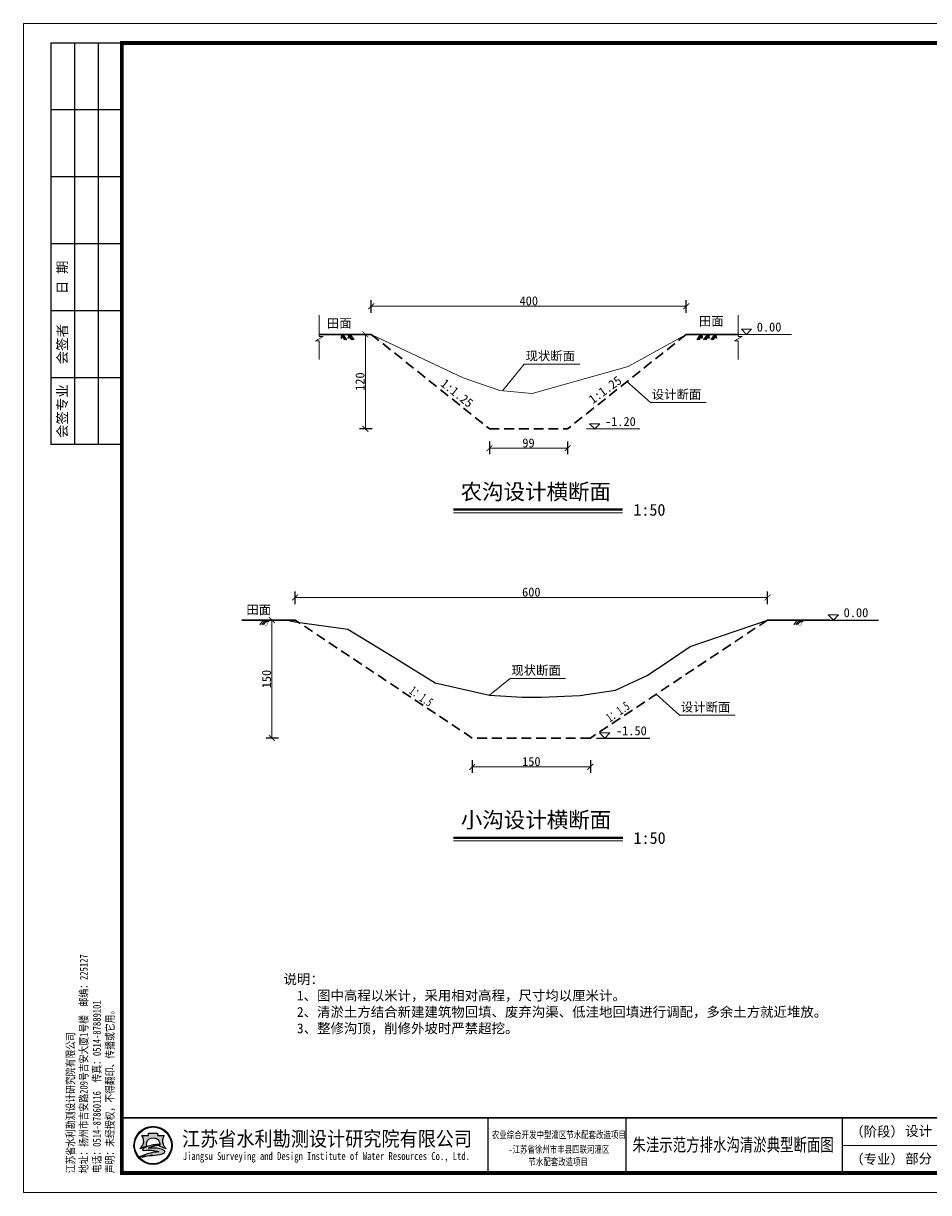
# Model space of a CAD drawing. Extents: x 464172 to 473094, y 3847158 to 3855433.
# Tile 88 of 98: x 470011 to 470240, y 3853184 to 3853481. Entities that reach past the tile are written whole.
import ezdxf
from ezdxf.enums import TextEntityAlignment as Align

# ---------------------------------------------------------------- set-up
doc = ezdxf.new("R2010")
doc.units = 0
doc.header["$PDMODE"] = 34
doc.header["$PDSIZE"] = 0.2
doc.linetypes.add('HIDDEN', pattern=[0.375, 0.25, -0.125])
doc.layers.get('0').update_dxf_attribs({"linetype": 'CONTINUOUS'})
doc.layers.get('Defpoints').update_dxf_attribs({"linetype": 'CONTINUOUS'})
for name, color, linetype, lineweight in [('0.09标注线', 3, 'CONTINUOUS', 9), ('0.13填充', 8, 'CONTINUOUS', 9), ('1粗线', 7, 'CONTINUOUS', 30), ('文字', 7, 'CONTINUOUS', 15), ('标注', 7, 'CONTINUOUS', 15), ('次要轮廓', 4, 'CONTINUOUS', 18), ('细实线', 3, 'CONTINUOUS', 20), ('细线', 7, 'CONTINUOUS', 15)]:
    doc.layers.add(name, color=color, linetype=linetype, lineweight=lineweight)
for name, color, linetype in [('THIN', 7, 'CONTINUOUS'), ('断面', 7, 'CONTINUOUS'), ('注释层', 130, 'CONTINUOUS')]:
    doc.layers.add(name, color=color, linetype=linetype)
doc.styles.add('-仿宋_GB2312', font='FangSong_GB2312.ttf')
doc.styles.add('LYJFS', font='times.ttf', dxfattribs={"width": 0.7})
doc.styles.add('仿宋', font='FangSong_GB2312.ttf', dxfattribs={"width": 0.8})
doc.styles.add('宋体', font='txt')
doc.dimstyles.new('副本 (2) STANDARD', dxfattribs={"dimscale": 0, "dimtxt": 3.5, "dimasz": 1.5, "dimexe": 1.5, "dimexo": 1.25, "dimgap": 0.2, "dimtad": 1, "dimdec": 1, "dimzin": 0, "dimdsep": 46, "dimtxsty": '-仿宋_GB2312', "dimblk": 'ARCHTICK', "dimcen": 0.09, "dimadec": 0, "dimazin": 0, "dimtfac": 1, "dimtdec": 1, "dimtix": 1, "dimtmove": 2, "dimatfit": 3, "dimfxl": 1.7, "dimfxlon": 1, "dimtolj": 1, "dimtzin": 0, "dimlwd": 9, "dimarcsym": 0})

# ---------------------------------------------------------------- blocks, each defined once
blk = doc.blocks.new('TK')
h = blk.add_hatch(color=152)
h.dxf.hatch_style = 1
h.paths.add_polyline_path([(37.76634519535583, 12, 1), (28.08865389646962, 12, 1)])
h.paths.add_polyline_path([(37.60348109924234, 12, 1), (28.2515179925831, 12, 1)], flags=16)
h = blk.add_hatch(color=152)
h.dxf.hatch_style = 1
edge = h.paths.add_edge_path()
edge.add_arc((34.80941884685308, 9.57513306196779), 1.461698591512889, 43.31770961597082, 70.37003522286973)
edge.add_arc((33.42980450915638, 5.707128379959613), 5.568375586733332, 70.37003522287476, 84.52854590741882)
edge.add_arc((32.84297213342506, -0.4193509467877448), 11.72289597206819, 84.5285459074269, 95.17746754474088)
edge.add_arc((32.98455917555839, 9.871856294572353), 1.831337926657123, 111.7965680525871, 130.9174013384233, ccw=False)
edge.add_arc((34.88031159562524, 5.13131362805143), 6.936886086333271, 98.84274785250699, 111.79656805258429, ccw=False)
edge.add_arc((35.94667124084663, -1.723120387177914), 13.873772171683, 95.21036804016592, 98.84274785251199, ccw=False)
edge.add_ellipse((32.92749954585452, 12.29239219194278), major_axis=(-1.773815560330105, 0), ratio=0.8776980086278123, start_angle=172.6538623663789, end_angle=176.9129867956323)
edge.add_arc((34.51986391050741, 1.961408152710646), 10.24870363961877, 88.99992913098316, 98.52267106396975)
edge.add_arc((34.12653419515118, 4.586133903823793), 7.594670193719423, 98.5226710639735, 116.8491039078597)
edge.add_arc((31.25213164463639, 10.26438648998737), 1.230336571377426, 116.8491039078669, 139.2900683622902)
edge.add_arc((30.4676556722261, 10.93937889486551), 0.1954369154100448, 139.2900683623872, 263.050638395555)
edge.add_arc((30.65080526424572, 12.44199033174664), 1.70916902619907, 263.0506383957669, 272.136251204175)
edge.add_arc((31.81845295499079, -18.86063964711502), 29.61523112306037, 88.46268833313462, 92.13625120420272, ccw=False)
edge.add_arc((32.47617160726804, 5.646726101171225), 5.099041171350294, 68.07113774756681, 88.46268833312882, ccw=False)
edge.add_arc((36.58583429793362, -10.91731876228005), 21.4080615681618, 95.91294384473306, 98.79521578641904)
edge.add_arc((35.21854840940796, -2.080308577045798), 12.46590188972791, 98.79521578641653, 117.8496747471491)
edge.add_arc((93.71745628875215, -228.4932874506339), 245.9934265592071, 104.7703900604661, 105.15790668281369, ccw=False)
edge.add_line((31.00239690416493, 9.371353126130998), (30.1988762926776, 9.045501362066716))
edge.add_arc((51.56004769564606, -88.12407086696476), 99.48982566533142, 100.90627282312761, 102.39834375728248, ccw=False)
edge.add_line((32.73627937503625, 9.568770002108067), (32.12568198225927, 9.380185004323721))
edge.add_arc((29.81630978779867, 37.97211086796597), 28.68503833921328, 274.6177604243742, 279.6944367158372)
edge.add_arc((33.87653895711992, 14.20489681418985), 4.573507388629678, 279.694436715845, 287.6119267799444)
edge.add_arc((34.76080719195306, 11.41934212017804), 1.650966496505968, 287.6119267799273, 311.5140981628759)
edge.add_arc((35.67269695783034, 10.38914913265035), 0.2751610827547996, 311.5140981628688, 403.3177096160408)
edge = h.paths.add_edge_path()
edge.add_arc((37.34861352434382, 13.13700107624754), 2.066422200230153, 138.9741968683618, 204.1180883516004, ccw=False)
edge.add_line((35.78967558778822, 14.49339822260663), (34.09257231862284, 14.49339822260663))
edge.add_line((34.09257231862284, 14.49339822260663), (34.09257231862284, 15.08006279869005))
edge.add_line((34.09257231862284, 15.08006279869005), (31.76242677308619, 15.08006279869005))
edge.add_line((31.76242677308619, 15.08006279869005), (31.76242677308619, 14.49339822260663))
edge.add_line((31.76242677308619, 14.49339822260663), (30.06532350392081, 14.49339822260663))
edge.add_arc((28.50638556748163, 13.13700107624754), 2.066422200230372, -24.118088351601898, 41.0258031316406, ccw=False)
edge.add_arc((26.96985351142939, 13.82490731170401), 3.749914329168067, 314.34412131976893, 335.8819116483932, ccw=False)
edge.add_arc((28.92445619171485, 14.17747440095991), 3.106664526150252, 282.3877277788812, 290.1465811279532)
edge.add_arc((25.86021252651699, 22.52986678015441), 12.00340818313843, 290.1465811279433, 296.6495194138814)
edge.add_ellipse((32.92749954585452, 12.29239219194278), major_axis=(-1.773815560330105, 0), ratio=0.8776980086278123, start_angle=176.9129867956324, end_angle=378.37473811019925, ccw=False)
edge.add_ellipse((32.92749954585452, 12.29239219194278), major_axis=(-1.773815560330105, 0), ratio=0.8776980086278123, start_angle=172.653862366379, end_angle=176.9129867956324, ccw=False)
edge.add_ellipse((32.92749954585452, 12.29239219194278), major_axis=(-1.773815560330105, 0), ratio=0.8776980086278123, start_angle=161.6252618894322, end_angle=172.653862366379, ccw=False)
edge.add_arc((39.99478656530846, 22.52986678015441), 12.00340818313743, 243.3504805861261, 249.853418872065)
edge.add_arc((36.93054290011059, 14.17747440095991), 3.106664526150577, 249.8534188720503, 257.61227222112)
edge.add_arc((38.88514558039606, 13.82490731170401), 3.74991432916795, 204.1180883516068, 225.6558786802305, ccw=False)
at = {"lineweight": 0}
for p, q in [((0, 0), (0, 297)), ((0, 297), (420, 297)), ((420, 297), (420, 0)), ((415, 12), (208, 12)), ((420, 0), (0, 0))]:
    blk.add_line(p, q, dxfattribs=at)
for p, q in [((25, 292), (7, 292)), ((7, 292), (7, 190)), ((13, 292), (13, 190)), ((19, 292), (19, 190)), ((25, 275), (7, 275)), ((25, 258), (7, 258)), ((25, 241), (7, 241)), ((25, 224), (7, 224)), ((25, 207), (7, 207)), ((25, 190), (7, 190)), ((118, 19), (118, 5)), ((153, 19), (153, 5)), ((208, 19), (208, 5)), ((234, 19), (234, 5)), ((253, 19), (253, 5)), ((272, 19), (272, 5)), ((291, 19), (291, 5)), ((310, 19), (310, 5)), ((329, 19), (329, 5)), ((348, 19), (348, 5)), ((366, 19), (366, 5)), ((383, 12), (383, 5))]:
    blk.add_line(p, q)
at = {"lineweight": 0, "const_width": 1}
blk.add_lwpolyline([(25, 292), (415, 292), (415, 5), (25, 5)], close=True, dxfattribs=at)
at = {"lineweight": 0, "const_width": 0.4}
blk.add_lwpolyline([(415, 19), (25, 19)], dxfattribs=at)
at = {"color": 152}
for points in [[(31.24412181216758, 11.80161767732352, -0.02838203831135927), (29.99446309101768, 11.26089254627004, -0.03386732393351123), (29.59091690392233, 11.14313846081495, 0.09425397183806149), (30.39241989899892, 12.29262248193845, 0.2921547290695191), (30.06532350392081, 14.49339822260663), (31.76242677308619, 14.49339822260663), (31.76242677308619, 15.08006279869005), (34.09257231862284, 15.08006279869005), (34.09257231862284, 14.49339822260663), (35.78967558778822, 14.49339822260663, 0.29215472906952), (35.46257919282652, 12.29262248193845, 0.09425397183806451), (36.2640821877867, 11.14313846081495, -0.03386732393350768), (35.86053600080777, 11.26089254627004, -0.02838203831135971), (34.61087727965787, 11.80161767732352)], [(34.69874112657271, 12.20855064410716, 0.04157472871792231), (33.0009984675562, 12.09693843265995, 0.08013502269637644), (30.6964595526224, 11.36209164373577, 0.09823132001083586), (30.31951032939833, 11.06684867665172, 0.599439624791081), (30.44400935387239, 10.74537776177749, 0.03966424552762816), (30.71451621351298, 10.73400916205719, -0.01603031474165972), (32.61296833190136, 10.7439319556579, -0.08921046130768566), (34.38043466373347, 10.37684270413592, 0.01257694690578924), (33.31247064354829, 10.23900867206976, 0.08333285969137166), (29.39506013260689, 8.941746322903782, -0.001690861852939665), (31.00239690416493, 9.371353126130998), (30.1988762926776, 9.045501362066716, -0.006510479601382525), (32.73627937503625, 9.568770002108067), (32.12568198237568, 9.380185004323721, 0.02215480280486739), (34.64668864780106, 9.696699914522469, 0.03456031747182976), (35.26033732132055, 9.845760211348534, 0.1046726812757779), (35.85507491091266, 10.18311053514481, 0.4234638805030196), (35.87289335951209, 10.57792154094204, 0.1185893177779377), (35.30046801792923, 10.95188049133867, 0.06185687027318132), (33.96074808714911, 11.25013348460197, 0.04649815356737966), (31.78508714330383, 11.25571519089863, -0.08362449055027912), (32.30456102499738, 11.57226833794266, -0.05658197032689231), (33.81395195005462, 11.9857476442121, -0.01585057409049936), (34.68675527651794, 12.09332510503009)]]:
    blk.add_lwpolyline(points, format="xyb", dxfattribs=at)
for radius in [4.838845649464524, 4.675981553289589]:
    blk.add_circle((32.92749954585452, 12), radius, dxfattribs=at)
blk.add_arc((34.88031159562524, 5.13131362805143), 6.936886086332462, 98.84274785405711, 111.7965680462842, dxfattribs=at)
for start_param, end_param in [(2.820892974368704, 6.603884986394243), (3.013378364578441, 3.087714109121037)]:
    blk.add_ellipse((32.92749954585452, 12.29239219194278), major_axis=(-1.773815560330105, 0), ratio=0.8776980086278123, start_param=start_param, end_param=end_param, dxfattribs=at)
at = {"style": '宋体'}
for s, height, width, p in [('江苏省水利勘测设计研究院有限公司', 3.75, 0.9, (77.12731924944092, 13.75084589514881)), ('农业综合开发中型灌区节水配套改造项目', 1.8, 0.75, (136, 14.74047347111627)), ('-江苏省徐州市丰县四联河灌区', 1.8, 0.75, (136, 11.02926161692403)), ('Jiangsu Surveying and Design Institute of Water Resources Co., Ltd.', 2, 0.8, (76.9551912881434, 9.01340379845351)), ('节水配套改造项目', 1.8, 0.75, (135.8399052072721, 7.880905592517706))]:
    blk.add_text(s, height=height, dxfattribs=dict(at, width=width)).set_placement(p, align=Align.MIDDLE)
at = {"style": 'LYJFS'}
for s, p in [('（阶段）', (216.8339300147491, 15.5)), ('（专业）', (216.8339300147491, 8.5))]:
    blk.add_text(s, height=2.5, dxfattribs=at).set_placement(p, align=Align.MIDDLE_CENTER)
at = {"style": '仿宋'}
blk.add_text('2018.05', height=2.5, dxfattribs=at).set_placement((357, 8.5), align=Align.MIDDLE)
at = {"rotation": 90}
for s, insert, char_height, attachment_point, style in [('日 期', (10, 232.5), 2.5, 5, '宋体'), ('会签者', (10, 215.5), 2.5, 5, '宋体'), ('会签专业', (10, 198.5), 2.5, 5, '宋体'), ('江苏省水利勘测设计研究院有限公司\\P地址：扬州市吉安路209号吉安大厦1号楼  邮编：225127\\P电话：0514-87860116  传真：0514-87889101\\P声明：未经授权，不得翻印、传播或它用。', (23.29513194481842, 4.918324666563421), 2, 7, '仿宋')]:
    blk.add_mtext(s, dxfattribs=dict(at, insert=insert, char_height=char_height, attachment_point=attachment_point, style=style))
at = {"char_height": 2.5, "attachment_point": 5, "style": '宋体'}
for s, insert in [('设计', (227.4021536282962, 15.5)), ('批 准', (243.5, 15.5)), ('核 定', (262.4375, 15.47222222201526)), ('审 查', (281.4305555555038, 15.47328627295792)), ('校 核', (300.4652777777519, 15.54328155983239)), ('设 计', (319.4722222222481, 15.59333057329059)), ('制 图', (338.4166666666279, 15.4779241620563)), ('日 期', (357, 15.5)), ('甲级设计证书编号A132012666', (390.5, 15.5)), ('部分', (227.4021536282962, 8.5)), ('图 号', (374.5, 8.5))]:
    blk.add_mtext(s, dxfattribs=dict(at, insert=insert))
blk = doc.blocks.new('_ARCHTICK')
at = {"color": 0, "linetype": 'ByBlock', "const_width": 0.15}
blk.add_lwpolyline([(-0.5, -0.5), (0.5, 0.5)], dxfattribs=at)
blk = doc.blocks.new('*D44')
at = {"layer": '0.09标注线', "color": 0, "lineweight": -2}
for p, q in [((470098.9141794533, 3853407.795570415), (470098.9141794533, 3853410.995570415)), ((470178.9141794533, 3853407.795570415), (470178.9141794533, 3853410.995570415))]:
    blk.add_line(p, q, dxfattribs=at)
at = {"layer": '0.09标注线', "color": 0, "lineweight": 9}
blk.add_line((470098.9141794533, 3853409.495570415), (470178.9141794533, 3853409.495570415), dxfattribs=at)
at = {"layer": 'Defpoints', "color": 0, "lineweight": -3}
for p in [(470178.9141794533, 3853409.495570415), (470098.9141794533, 3853402.344539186), (470178.9141794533, 3853402.344539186)]:
    blk.add_point(p, dxfattribs=at)
at = {"layer": '0.09标注线', "color": 0, "lineweight": 9, "xscale": 1.5, "yscale": 1.5, "zscale": 1.5, "rotation": 180}
blk.add_blockref('_ARCHTICK', (470098.9141794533, 3853409.495570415), dxfattribs=at)
at = {"layer": '0.09标注线', "color": 0, "lineweight": 9, "xscale": 1.5, "yscale": 1.5, "zscale": 1.5}
blk.add_blockref('_ARCHTICK', (470178.9141794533, 3853409.495570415), dxfattribs=at)
at = {"layer": '0.09标注线', "color": 0, "lineweight": 13, "insert": (470138.9141794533, 3853410.845570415), "char_height": 2.3, "attachment_point": 5, "style": '-仿宋_GB2312'}
blk.add_mtext('\\A1;400', dxfattribs=at)
blk = doc.blocks.new('*D45')
at = {"layer": '0.09标注线', "color": 0, "lineweight": -2}
for p, q in [((470128.9141794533, 3853375.110453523), (470128.9141794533, 3853371.910453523)), ((470148.7702339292, 3853375.110453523), (470148.7702339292, 3853371.910453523))]:
    blk.add_line(p, q, dxfattribs=at)
at = {"layer": '0.09标注线', "color": 0, "lineweight": 9}
blk.add_line((470128.9141794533, 3853373.410453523), (470148.7702339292, 3853373.410453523), dxfattribs=at)
at = {"layer": 'Defpoints', "color": 0, "lineweight": -3}
for p in [(470128.9141794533, 3853378.344539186), (470148.7702339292, 3853378.344539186), (470148.7702339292, 3853373.410453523)]:
    blk.add_point(p, dxfattribs=at)
at = {"layer": '0.09标注线', "color": 0, "lineweight": 9, "xscale": 1.5, "yscale": 1.5, "zscale": 1.5, "rotation": 180}
blk.add_blockref('_ARCHTICK', (470128.9141794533, 3853373.410453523), dxfattribs=at)
at = {"layer": '0.09标注线', "color": 0, "lineweight": 9, "xscale": 1.5, "yscale": 1.5, "zscale": 1.5}
blk.add_blockref('_ARCHTICK', (470148.7702339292, 3853373.410453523), dxfattribs=at)
at = {"layer": '0.09标注线', "color": 0, "lineweight": 13, "insert": (470138.8422066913, 3853374.760453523), "char_height": 2.3, "attachment_point": 5, "style": '-仿宋_GB2312'}
blk.add_mtext('\\A1;99', dxfattribs=at)
blk = doc.blocks.new('*D43')
at = {"layer": '0.09标注线', "color": 0, "lineweight": -2}
for p, q in [((470097.6641794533, 3853402.344539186), (470095.9075860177, 3853402.344539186)), ((470099.1075860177, 3853378.344539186), (470095.9075860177, 3853378.344539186))]:
    blk.add_line(p, q, dxfattribs=at)
at = {"layer": '0.09标注线', "color": 0, "lineweight": 9}
blk.add_line((470097.4075860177, 3853402.344539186), (470097.4075860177, 3853378.344539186), dxfattribs=at)
at = {"layer": 'Defpoints', "color": 0, "lineweight": -3}
for p in [(470098.9141794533, 3853402.344539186), (470097.4075860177, 3853378.344539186), (470134.9141794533, 3853378.344539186)]:
    blk.add_point(p, dxfattribs=at)
at = {"layer": '0.09标注线', "color": 0, "lineweight": 9, "xscale": 1.5, "yscale": 1.5, "zscale": 1.5}
for p, rotation in [((470097.4075860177, 3853402.344539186), 90), ((470097.4075860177, 3853378.344539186), 270)]:
    blk.add_blockref('_ARCHTICK', p, dxfattribs=dict(at, rotation=rotation))
at = {"layer": '0.09标注线', "color": 0, "lineweight": 13, "insert": (470096.0575860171, 3853390.344539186), "char_height": 2.3, "attachment_point": 5, "rotation": 90, "style": '-仿宋_GB2312'}
blk.add_mtext('\\A1;120', dxfattribs=at)
blk = doc.blocks.new('*D51')
at = {"layer": '0.09标注线', "color": 0, "lineweight": -2}
for p, q in [((470075.370102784, 3853329.792513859), (470072.170102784, 3853329.792513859)), ((470075.370102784, 3853299.79251386), (470072.170102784, 3853299.79251386))]:
    blk.add_line(p, q, dxfattribs=at)
at = {"layer": '0.09标注线', "color": 0, "lineweight": 9}
blk.add_line((470073.670102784, 3853299.79251386), (470073.670102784, 3853329.792513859), dxfattribs=at)
at = {"layer": 'Defpoints', "color": 0, "lineweight": -3}
for p in [(470073.670102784, 3853329.792513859), (470079.5585869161, 3853329.792513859), (470124.5585869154, 3853299.79251386)]:
    blk.add_point(p, dxfattribs=at)
at = {"layer": '0.09标注线', "color": 0, "lineweight": 9, "xscale": 1.5, "yscale": 1.5, "zscale": 1.5}
for p, rotation in [((470073.670102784, 3853329.792513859), 90), ((470073.670102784, 3853299.79251386), 270)]:
    blk.add_blockref('_ARCHTICK', p, dxfattribs=dict(at, rotation=rotation))
at = {"layer": '0.09标注线', "color": 0, "lineweight": 13, "insert": (470072.3201027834, 3853314.792513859), "char_height": 2.3, "attachment_point": 5, "rotation": 90, "style": '-仿宋_GB2312'}
blk.add_mtext('\\A1;150', dxfattribs=at)
blk = doc.blocks.new('*D52')
at = {"layer": '0.09标注线', "color": 0, "lineweight": -2}
for p, q in [((470124.5585869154, 3853294.176146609), (470124.5585869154, 3853290.976146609)), ((470154.5585869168, 3853294.176146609), (470154.5585869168, 3853290.976146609))]:
    blk.add_line(p, q, dxfattribs=at)
at = {"layer": '0.09标注线', "color": 0, "lineweight": 9}
blk.add_line((470124.5585869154, 3853292.476146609), (470154.5585869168, 3853292.476146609), dxfattribs=at)
at = {"layer": 'Defpoints', "color": 0, "lineweight": -3}
for p in [(470124.5585869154, 3853299.79251386), (470154.5585869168, 3853299.79251386), (470154.5585869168, 3853292.476146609)]:
    blk.add_point(p, dxfattribs=at)
at = {"layer": '0.09标注线', "color": 0, "lineweight": 9, "xscale": 1.5, "yscale": 1.5, "zscale": 1.5, "rotation": 180}
blk.add_blockref('_ARCHTICK', (470124.5585869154, 3853292.476146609), dxfattribs=at)
at = {"layer": '0.09标注线', "color": 0, "lineweight": 9, "xscale": 1.5, "yscale": 1.5, "zscale": 1.5}
blk.add_blockref('_ARCHTICK', (470154.5585869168, 3853292.476146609), dxfattribs=at)
at = {"layer": '0.09标注线', "color": 0, "lineweight": 13, "insert": (470139.5585869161, 3853293.826146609), "char_height": 2.3, "attachment_point": 5, "style": '-仿宋_GB2312'}
blk.add_mtext('\\A1;150', dxfattribs=at)
blk = doc.blocks.new('*D53')
at = {"layer": '0.09标注线', "color": 0, "lineweight": -2}
for p, q in [((470079.5585869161, 3853333.81027236), (470079.5585869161, 3853337.01027236)), ((470199.5585869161, 3853333.81027236), (470199.5585869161, 3853337.01027236))]:
    blk.add_line(p, q, dxfattribs=at)
at = {"layer": '0.09标注线', "color": 0, "lineweight": 9}
blk.add_line((470079.5585869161, 3853335.51027236), (470199.5585869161, 3853335.51027236), dxfattribs=at)
at = {"layer": 'Defpoints', "color": 0, "lineweight": -3}
for p in [(470199.5585869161, 3853335.51027236), (470079.5585869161, 3853329.792513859), (470199.5585869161, 3853329.792513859)]:
    blk.add_point(p, dxfattribs=at)
at = {"layer": '0.09标注线', "color": 0, "lineweight": 9, "xscale": 1.5, "yscale": 1.5, "zscale": 1.5, "rotation": 180}
blk.add_blockref('_ARCHTICK', (470079.5585869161, 3853335.51027236), dxfattribs=at)
at = {"layer": '0.09标注线', "color": 0, "lineweight": 9, "xscale": 1.5, "yscale": 1.5, "zscale": 1.5}
blk.add_blockref('_ARCHTICK', (470199.5585869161, 3853335.51027236), dxfattribs=at)
at = {"layer": '0.09标注线', "color": 0, "lineweight": 13, "insert": (470139.5585869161, 3853336.86027236), "char_height": 2.3, "attachment_point": 5, "style": '-仿宋_GB2312'}
blk.add_mtext('\\A1;600', dxfattribs=at)

msp = doc.modelspace()

# ---------------------------------------------------------------- hatches: boundary and pattern name
at = {"layer": '次要轮廓'}
for points in [[(470072.4026523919, 3853329.790197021), (470072.2681073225, 3853329.337397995), (470072.7213574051, 3853329.359190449), (470073.1384963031, 3853329.806164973)], [(470208.0425399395, 3853329.790197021), (470207.90799487, 3853329.337397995), (470208.3612449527, 3853329.359190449), (470208.7783838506, 3853329.806164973)]]:
    msp.add_hatch(color=0, dxfattribs=at).paths.add_polyline_path(points)

# ---------------------------------------------------------------- linework, layer by layer
at = {"lineweight": 30}
for p, q in [((470098.9141794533, 3853402.344539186), (470085.7020875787, 3853402.344539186)), ((470178.9141794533, 3853402.344539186), (470192.126271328, 3853402.344539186)), ((470079.5585869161, 3853329.792513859), (470066.0676128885, 3853329.792513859)), ((470215.3753889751, 3853329.792513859), (470199.5585869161, 3853329.792513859)), ((470124.5585869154, 3853299.79251386), (470124.5585869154, 3853299.79251386))]:
    msp.add_line(p, q, dxfattribs=at)
at = {"lineweight": 15}
for p, q in [((470098.9141794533, 3853402.344539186), (470122.2084729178, 3853391.289464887)), ((470131.5859433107, 3853388.091076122), (470122.2084729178, 3853391.289464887)), ((470139.7767579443, 3853387.290341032), (470131.5859433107, 3853388.091076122))]:
    msp.add_line(p, q, dxfattribs=at)
msp.add_lwpolyline([(470178.9141794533, 3853402.344539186), (470164.1848375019, 3853394.179527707), (470139.7767579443, 3853387.290341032), (470164.1848375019, 3853394.179527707)], dxfattribs=at)
msp.add_lwpolyline([(470077.5110774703, 3853329.79251386), (470079.4537230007, 3853329.364970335), (470092.9906769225, 3853327.472657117), (470104.1728744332, 3853320.607089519), (470115.0986266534, 3853313.796285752), (470128.9209179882, 3853310.709431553), (470137.2532350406, 3853310.184016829), (470142.1209115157, 3853310.154548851), (470151.9140987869, 3853310.601068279), (470160.9505117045, 3853311.996134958), (470168.9837339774, 3853315.673362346), (470174.8694611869, 3853319.64128775), (470179.8751515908, 3853323.098310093), (470199.5585869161, 3853329.792513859), (470203.6523707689, 3853329.792513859), (470203.6523707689, 3853329.792513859), (470203.6523707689, 3853329.792513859), (470203.6523707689, 3853329.792513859)])
at = {"layer": '0.09标注线'}
for p, q in [((470085.7020760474, 3853407.183352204), (470085.7020888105, 3853401.827635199)), ((470192.1262597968, 3853407.183352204), (470192.1262725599, 3853401.827635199)), ((470086.7020888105, 3853401.827635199), (470084.7020888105, 3853400.673304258)), ((470085.7020888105, 3853400.673304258), (470084.7020888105, 3853400.673304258)), ((470085.702086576, 3853395.943612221), (470085.7020888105, 3853400.673304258)), ((470085.7020888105, 3853401.827635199), (470086.7020888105, 3853401.827635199)), ((470193.1262725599, 3853401.827635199), (470191.1262725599, 3853400.673304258)), ((470192.1262725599, 3853400.673304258), (470191.1262725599, 3853400.673304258)), ((470192.1262703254, 3853395.943612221), (470192.1262725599, 3853400.673304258)), ((470192.1262725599, 3853401.827635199), (470193.1262725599, 3853401.827635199))]:
    msp.add_line(p, q, dxfattribs=at)
at = {"layer": '0.13填充', "color": 7, "lineweight": 40, "ltscale": 0.005}
for p, q in [((470119.7722098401, 3853357.868482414), (470162.7182465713, 3853357.868482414)), ((470119.8237454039, 3853274.501758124), (470162.7697821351, 3853274.501758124))]:
    msp.add_line(p, q, dxfattribs=at)
at = {"layer": '0.13填充', "color": 7, "ltscale": 0.005}
for p, q in [((470119.7722098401, 3853357.025631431), (470162.7182465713, 3853357.025631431)), ((470119.8237454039, 3853273.658907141), (470162.7697821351, 3853273.658907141))]:
    msp.add_line(p, q, dxfattribs=at)
at = {"layer": '1粗线', "linetype": 'HIDDEN', "lineweight": 30, "ltscale": 10}
for p, q in [((470098.9141794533, 3853402.344539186), (470128.9141794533, 3853378.344539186)), ((470178.9141794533, 3853402.344539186), (470148.7702339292, 3853378.344539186)), ((470128.9141794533, 3853378.344539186), (470148.9141794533, 3853378.344539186)), ((470124.5585869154, 3853299.79251386), (470079.5585869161, 3853329.792513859)), ((470199.5585869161, 3853329.792513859), (470154.5585869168, 3853299.79251386)), ((470154.5585869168, 3853299.79251386), (470124.5585869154, 3853299.79251386))]:
    msp.add_line(p, q, dxfattribs=at)
at = {"layer": 'THIN', "lineweight": 13}
for p, q in [((470192.126271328, 3853402.344539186), (470205.6526852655, 3853402.344539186)), ((470153.5769653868, 3853378.344539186), (470167.1033793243, 3853378.344539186))]:
    msp.add_line(p, q, dxfattribs=at)
at = {"layer": 'THIN'}
for p, q in [((470214.1956908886, 3853329.792513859), (470227.7221048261, 3853329.792513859)), ((470156.110595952, 3853299.79251386), (470169.6370098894, 3853299.79251386))]:
    msp.add_line(p, q, dxfattribs=at)
at = {"layer": '标注', "color": 0, "lineweight": 13}
for p, q in [((470132.2558291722, 3853388.025587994), (470137.7538779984, 3853394.786028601)), ((470137.7538779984, 3853394.786028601), (470151.8574338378, 3853394.786028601)), ((470163.8422066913, 3853390.344539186), (470169.8302720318, 3853385.039759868)), ((470169.8302720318, 3853385.039759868), (470183.9338278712, 3853385.039759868)), ((470128.9209179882, 3853310.709431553), (470134.171374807, 3853314.937224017)), ((470134.171374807, 3853314.937224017), (470148.2749306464, 3853314.937224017)), ((470171.242387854, 3853310.915047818), (470177.2304531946, 3853305.610268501)), ((470177.2304531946, 3853305.610268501), (470191.334009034, 3853305.610268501))]:
    msp.add_line(p, q, dxfattribs=at)
at = {"layer": '次要轮廓', "color": 0}
for p, q in [((470070.6180945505, 3853328.537243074), (470071.4812693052, 3853329.792513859)), ((470071.0787860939, 3853328.547240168), (470071.9350864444, 3853329.792513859)), ((470071.5394776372, 3853328.557237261), (470072.3889035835, 3853329.792513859)), ((470206.2579820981, 3853328.537243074), (470207.1211568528, 3853329.792513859)), ((470206.7186736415, 3853328.547240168), (470207.574973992, 3853329.792513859)), ((470207.1793651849, 3853328.557237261), (470208.028791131, 3853329.792513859))]:
    msp.add_line(p, q, dxfattribs=at)
at = {"layer": '次要轮廓', "color": 0, "const_width": 0.08064}
for points in [[(470072.6279727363, 3853329.518559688), (470072.5210035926, 3853329.379516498), (470072.4519087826, 3853329.269431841), (470072.4146851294, 3853329.184324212), (470072.4033294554, 3853329.120212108), (470072.4118385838, 3853329.073114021), (470072.4342093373, 3853329.039048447), (470072.4644385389, 3853329.014033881), (470072.4965230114, 3853328.994088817), (470072.5254894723, 3853328.975853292), (470072.5504842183, 3853328.958453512), (470072.5716834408, 3853328.941637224), (470072.5892633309, 3853328.925152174), (470072.6034000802, 3853328.908746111), (470072.6142698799, 3853328.892166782), (470072.6220489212, 3853328.875161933), (470072.6269133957, 3853328.857479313), (470072.6289956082, 3853328.838909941), (470072.6282523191, 3853328.819417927), (470072.6245964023, 3853328.799010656), (470072.6179407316, 3853328.77769551), (470072.6081981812, 3853328.755479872), (470072.5952816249, 3853328.732371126), (470072.5791039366, 3853328.708376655), (470072.5595779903, 3853328.683503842), (470072.5366726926, 3853328.657815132), (470072.5105810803, 3853328.631593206), (470072.4815522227, 3853328.60517581), (470072.4498351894, 3853328.578900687), (470072.4156790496, 3853328.553105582), (470072.3793328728, 3853328.528128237), (470072.3410457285, 3853328.504306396), (470072.301066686, 3853328.481977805), (470072.2595730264, 3853328.461521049), (470072.2164548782, 3853328.443478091), (470072.1715305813, 3853328.428431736), (470072.1246184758, 3853328.416964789), (470072.0755369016, 3853328.409660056), (470072.024104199, 3853328.407100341), (470071.9701387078, 3853328.409868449), (470071.9134587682, 3853328.418547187)], [(470208.2678602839, 3853329.518559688), (470208.1608911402, 3853329.379516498), (470208.0917963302, 3853329.269431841), (470208.0545726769, 3853329.184324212), (470208.043217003, 3853329.120212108), (470208.0517261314, 3853329.073114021), (470208.0740968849, 3853329.039048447), (470208.1043260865, 3853329.014033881), (470208.1364105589, 3853328.994088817), (470208.1653770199, 3853328.975853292), (470208.1903717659, 3853328.958453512), (470208.2115709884, 3853328.941637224), (470208.2291508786, 3853328.925152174), (470208.2432876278, 3853328.908746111), (470208.2541574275, 3853328.892166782), (470208.2619364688, 3853328.875161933), (470208.2668009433, 3853328.857479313), (470208.2688831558, 3853328.838909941), (470208.2681398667, 3853328.819417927), (470208.2644839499, 3853328.799010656), (470208.2578282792, 3853328.77769551), (470208.2480857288, 3853328.755479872), (470208.2351691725, 3853328.732371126), (470208.2189914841, 3853328.708376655), (470208.1994655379, 3853328.683503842), (470208.1765602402, 3853328.657815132), (470208.1504686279, 3853328.631593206), (470208.1214397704, 3853328.60517581), (470208.089722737, 3853328.578900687), (470208.0555665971, 3853328.553105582), (470208.0192204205, 3853328.528128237), (470207.9809332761, 3853328.504306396), (470207.9409542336, 3853328.481977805), (470207.899460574, 3853328.461521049), (470207.8563424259, 3853328.443478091), (470207.811418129, 3853328.428431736), (470207.7645060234, 3853328.416964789), (470207.7154244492, 3853328.409660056), (470207.6639917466, 3853328.407100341), (470207.6100262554, 3853328.409868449), (470207.5533463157, 3853328.418547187)]]:
    msp.add_lwpolyline(points, dxfattribs=at)
at = {"layer": '次要轮廓', "color": 0}
for points in [[(470072.2681073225, 3853329.323746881), (470072.7213574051, 3853329.345539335), (470073.1384963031, 3853329.792513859)], [(470207.90799487, 3853329.323746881), (470208.3612449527, 3853329.345539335), (470208.7783838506, 3853329.792513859)]]:
    msp.add_lwpolyline(points, dxfattribs=at)
at = {"layer": '细实线', "lineweight": 5}
for p, q in [((470091.3488745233, 3853402.047619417), (470091.1475621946, 3853401.371002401)), ((470091.148717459, 3853402.344539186), (470092.0650003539, 3853400.938352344)), ((470091.5068265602, 3853401.813308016), (470091.3579342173, 3853401.293085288)), ((470091.4718172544, 3853402.344539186), (470092.3757221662, 3853400.944243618)), ((470091.7845033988, 3853402.344539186), (470092.7005792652, 3853400.985601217)), ((470093.170010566, 3853402.047619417), (470092.9686982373, 3853401.371002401)), ((470092.9698535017, 3853402.344539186), (470093.8861363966, 3853400.938352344)), ((470093.3279626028, 3853401.813308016), (470093.17907026, 3853401.293085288)), ((470093.2929532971, 3853402.344539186), (470094.1968582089, 3853400.944243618)), ((470093.6056394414, 3853402.344539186), (470094.5217153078, 3853400.985601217)), ((470182.4749833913, 3853402.344539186), (470181.5589075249, 3853400.985601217)), ((470182.7876695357, 3853402.344539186), (470181.8837646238, 3853400.944243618)), ((470183.110769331, 3853402.344539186), (470182.1944864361, 3853400.938352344)), ((470182.7526602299, 3853401.813308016), (470182.9015525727, 3853401.293085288)), ((470182.9106122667, 3853402.047619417), (470183.1119245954, 3853401.371002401)), ((470184.2227194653, 3853402.344539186), (470183.3066435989, 3853400.985601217)), ((470184.5354056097, 3853402.344539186), (470183.6315006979, 3853400.944243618)), ((470184.8585054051, 3853402.344539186), (470183.9422225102, 3853400.938352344)), ((470184.5003963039, 3853401.813308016), (470184.6492886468, 3853401.293085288)), ((470184.6583483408, 3853402.047619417), (470184.8596606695, 3853401.371002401)), ((470186.043855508, 3853402.344539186), (470185.1277796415, 3853400.985601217)), ((470186.3565416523, 3853402.344539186), (470185.4526367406, 3853400.944243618)), ((470186.6796414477, 3853402.344539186), (470185.7633585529, 3853400.938352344)), ((470186.3215323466, 3853401.813308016), (470186.4704246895, 3853401.293085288)), ((470186.4794843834, 3853402.047619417), (470186.6807967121, 3853401.371002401))]:
    msp.add_line(p, q, dxfattribs=at)
at = {"layer": '细线', "color": 7}
for points in [[(470194.2184129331, 3853402.344539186), (470192.9184129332, 3853403.644539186), (470195.5184129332, 3853403.644539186)], [(470155.6691069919, 3853378.344539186), (470154.369106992, 3853379.644539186), (470156.9691069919, 3853379.644539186)], [(470216.2878324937, 3853329.792513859), (470214.9878324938, 3853331.092513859), (470217.5878324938, 3853331.092513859)], [(470158.2027375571, 3853299.79251386), (470156.9027375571, 3853301.09251386), (470159.5027375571, 3853301.09251386)]]:
    msp.add_lwpolyline(points, close=True, dxfattribs=at)

# ---------------------------------------------------------------- block references
at = {"layer": '断面'}
msp.add_blockref('TK', (470010.5427752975, 3853184.341244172), dxfattribs=at)

# ---------------------------------------------------------------- texts
at = {"layer": '0.09标注线', "color": 7, "linetype": 'Continuous', "lineweight": 13, "style": '-仿宋_GB2312'}
for s, height, p in [('田面', 2.3, (470087.62957336, 3853404.00937045)), ('田面', 2.3, (470182.1388325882, 3853404.552558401)), ('现状断面', 2.3, (470138.080940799, 3853395.710131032)), ('设计断面', 2.3, (470170.1573348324, 3853385.9638623)), ('-1.20', 2.3, (470158.2729448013, 3853379.065145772)), ('1:50', 3, (470165.4641760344, 3853356.286421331)), ('田面', 2.3, (470067.1850026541, 3853331.267741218)), ('0.00', 2.3, (470218.8916703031, 3853330.513120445)), ('现状断面', 2.3, (470134.4984376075, 3853315.861326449)), ('设计断面', 2.3, (470177.5575159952, 3853306.534370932)), ('-1.50', 2.3, (470161.0694486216, 3853300.513120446)), ('1:50', 3, (470165.5157115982, 3853272.919697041))]:
    msp.add_text(s, height=height, dxfattribs=at).set_placement(p)
at = {"layer": 'THIN', "lineweight": 13, "style": '-仿宋_GB2312'}
msp.add_text('0.00', height=2.3, dxfattribs=at).set_placement((470196.8222507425, 3853403.065145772))
at = {"layer": '文字', "color": 7, "linetype": 'Continuous', "lineweight": 13, "style": '-仿宋_GB2312'}
for s, p in [('农沟设计横断面', (470159.7853680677, 3853360.382903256)), ('小沟设计横断面', (470159.8369036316, 3853277.016178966))]:
    msp.add_text(s, height=4, dxfattribs=at).set_placement(p, align=Align.RIGHT)
at = {"layer": '文字', "color": 7, "style": '-仿宋_GB2312', "width": 0.75}
msp.add_text('朱洼示范方排水沟清淤典型断面图', height=3.332746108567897, dxfattribs=at).set_placement((470165.2445668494, 3853194.832041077))
at = {"layer": '文字', "color": 7, "insert": (470076.6238076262, 3853239.824389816), "char_height": 2.5, "width": 208.3816698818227, "attachment_point": 1, "style": '-仿宋_GB2312'}
msp.add_mtext('说明：\\P  1、图中高程以米计，采用相对高程，尺寸均以厘米计。    \\P  2、清淤土方结合新建建筑物回填、废弃沟渠、低洼地回填进行调配，多余土方就近堆放。\\P  3、整修沟顶，削修外坡时严禁超挖。', dxfattribs=at)
at = {"layer": '注释层', "color": 0, "linetype": 'Continuous', "lineweight": 13, "style": '-仿宋_GB2312', "width": 0.667}
for rotation, p in [(324.5266089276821, (470108.3682891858, 3853311.305436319)), (34.36883716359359, (470159.5436992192, 3853303.777474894))]:
    msp.add_text('1：1.5', height=2.299999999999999, rotation=rotation, dxfattribs=at).set_placement(p)
at = {"layer": '注释层', "color": 0, "linetype": 'Continuous', "lineweight": 13, "char_height": 2.299999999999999, "style": '-仿宋_GB2312'}
for insert, attachment_point, rotation in [((470153.8290356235, 3853386.42396094), 1, 36.415040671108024), ((470125.0816214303, 3853385.373944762), 3, 321.23935938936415)]:
    msp.add_mtext('{\\fKaiTi_GB2312|b0|i0|c134|p49;1:1.25}', dxfattribs=dict(at, insert=insert, attachment_point=attachment_point, rotation=rotation))

# ---------------------------------------------------------------- dimensions: what is measured, and where the dimension line sits
at = {"layer": '0.09标注线', "color": 3, "lineweight": 13}
for base, p1, p2, picture, middle in [((470178.9141794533, 3853409.495570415), (470098.9141794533, 3853402.344539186), (470178.9141794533, 3853402.344539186), '*D44', (470138.9141794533, 3853410.845570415)), ((470148.7702339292, 3853373.410453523), (470128.9141794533, 3853378.344539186), (470148.7702339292, 3853378.344539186), '*D45', (470138.8422066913, 3853374.760453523)), ((470199.5585869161, 3853335.51027236), (470079.5585869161, 3853329.792513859), (470199.5585869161, 3853329.792513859), '*D53', (470139.5585869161, 3853336.86027236)), ((470154.5585869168, 3853292.476146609), (470124.5585869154, 3853299.79251386), (470154.5585869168, 3853299.79251386), '*D52', (470139.5585869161, 3853293.826146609))]:
    dim = msp.add_linear_dim(base=base, p1=p1, p2=p2, dimstyle='副本 (2) STANDARD', override={"dimscale": 1, "dimtxt": 2.3, "dimdec": 0, "dimlfac": 5}, dxfattribs=at)
    dim.commit()
    dim.dimension.update_dxf_attribs({"geometry": picture, "text_midpoint": middle})
for base, p1, p2, picture, middle in [((470097.4075860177, 3853378.344539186), (470098.9141794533, 3853402.344539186), (470134.9141794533, 3853378.344539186), '*D43', (470096.0575860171, 3853390.344539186)), ((470073.670102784, 3853329.792513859), (470124.5585869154, 3853299.79251386), (470079.5585869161, 3853329.792513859), '*D51', (470072.3201027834, 3853314.792513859))]:
    dim = msp.add_linear_dim(base=base, p1=p1, p2=p2, angle=90, dimstyle='副本 (2) STANDARD', override={"dimscale": 1, "dimtxt": 2.3, "dimdec": 0, "dimlfac": 5}, dxfattribs=at)
    dim.commit()
    dim.dimension.update_dxf_attribs({"geometry": picture, "text_midpoint": middle})

doc.saveas('drawing.dxf')
